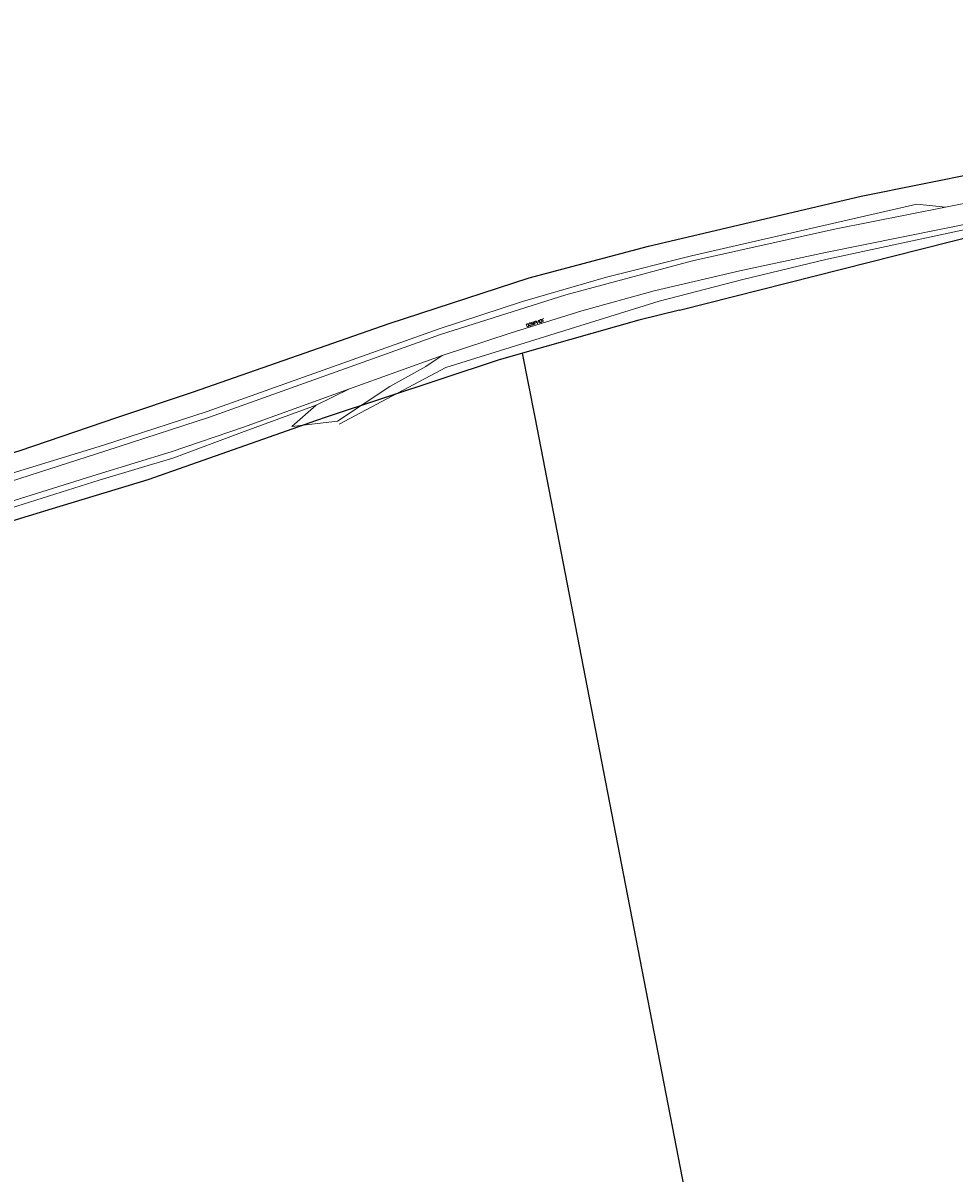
# Model space of a CAD drawing. Header units: metres. Extents: x 190798 to 192239, y 307689 to 310000.
# Tile 85 of 107: x 191806 to 191929, y 308900 to 309052. Entities that reach past the tile are written whole.
import ezdxf
from ezdxf.lldxf.tags import DXFTag

# ---------------------------------------------------------------- set-up
doc = ezdxf.new("R2010")
doc.units = ezdxf.units.M
doc.layers.add('PH-BEST-KADASTRALE-GRENS', color=150, linetype='KG-KADASTRAAL-SO')
doc.layers.add('PH-BEST-KANTVERHARDING', color=253, linetype='Continuous', lineweight=9)
doc.layers.add('PH-BEST-STAATNAAM', color=2, linetype='Continuous', lineweight=9)
doc.styles.add('ROMANS', font='romans.shx')
doc.styles.get("Standard").update_dxf_attribs({"font": 'arial.ttf'})
tags = doc.linetypes.add('KG-KADASTRAAL-SO', pattern='A,5.5,-2,["K",Standard,S=1.8,R=0,X=0,Y=-0.9],-2,5.5,-2,[5,NLCS.SHX,S=0.75,R=0,X=0,Y=0],-2', length=19).pattern_tags.tags
tags[6] = DXFTag(74, 10)

msp = doc.modelspace()

# ---------------------------------------------------------------- linework, layer by layer
at = {"layer": 'PH-BEST-KADASTRALE-GRENS'}
for p, q in [((191873.36, 309000), (191871.72, 309008.47)), ((191912.48, 308798.21), (191873.36, 309000))]:
    msp.add_line(p, q, dxfattribs=at)
at = {"layer": 'PH-BEST-KADASTRALE-GRENS', "ltscale": 0.2, "flags": 128}
for points in [[(191818.2, 309000), (191828.05, 309003.33), (191854.08, 309012.42), (191872.59, 309018.45), (191888.38, 309022.64), (191916.47, 309029.26), (191940.17, 309033.98), (191948.01, 309035.34), (191958.78, 309038.2), (191975.78, 309042.7), (192000, 309052.13)], [(191892.45, 309014.18), (191945.92, 309027.69), (191968.27, 309033.39), (191973.42, 309034.84), (191978.42, 309036.37), (191988.43, 309039.85), (192000, 309044.35)], [(191892.45, 309014.18), (191887.09, 309012.84), (191871.72, 309008.47)], [(191871.72, 309008.47), (191868.5, 309007.55), (191845.73, 309000)], [(191718.98, 308968.9), (191728.32, 308971.53), (191752.68, 308979.99), (191763.01, 308982.81), (191784.85, 308989.56), (191805.14, 308995.58), (191818.2, 309000)], [(191845.73, 309000), (191844.47, 308999.58), (191828.68, 308994.03), (191822.14, 308991.73), (191809.5, 308987.89), (191771.52, 308976.33), (191739.11, 308966.01), (191729.23, 308962.39), (191723.68, 308959.46)]]:
    msp.add_lwpolyline(points, dxfattribs=at)
at = {"layer": 'PH-BEST-KANTVERHARDING', "color": 8}
for p, q in [((191945.73, 309028.66), (191911.77, 309021.8)), ((191927.63, 309027.78), (191935.16, 309029.32)), ((191870.06, 309011.12), (191861.07, 309008.18)), ((191861.07, 309008.18), (191848.84, 309003.76)), ((191844.44, 309001.59), (191848.84, 309003.76)), ((191841.22, 308998.79), (191844.44, 309001.59)), ((191847.25, 308999.48), (191841.22, 308998.79))]:
    msp.add_line(p, q, dxfattribs=at)
for points in [[(191945.82, 309028.18), (191912, 309020.92), (191900.84, 309018.22), (191889.77, 309015.35), (191861.55, 309006.59), (191847.44, 308999.11)], [(191894.04, 309021.34), (191923.84, 309028.2), (191927.63, 309027.78)], [(191894.2, 309020.7), (191912.97, 309024.88), (191927.63, 309027.78)], [(191860.68, 309011.72), (191871.69, 309015.31), (191882.81, 309018.52), (191894.04, 309021.34)], [(191911.77, 309021.8), (191900.43, 309019.36), (191889.13, 309016.72)], [(191860.88, 309010.95), (191877.43, 309016.19), (191894.2, 309020.7)], [(191889.13, 309016.72), (191879.55, 309014.09), (191870.06, 309011.12)], [(191712.95, 308981.09), (191713.97, 308975.48), (191714.72, 308971.72), (191716.54, 308968.75), (191718.8, 308966.88), (191729.44, 308969.34), (191742.22, 308973.6), (191757.72, 308978.55), (191764.47, 308980.57), (191789.18, 308987.92), (191803.66, 308992.45), (191816.29, 308996.3), (191830, 309000.78), (191860.68, 309011.72)], [(191860.88, 309010.95), (191830.3, 309000), (191816.59, 308995.57), (191804.02, 308991.52), (191789.49, 308987.26), (191776.58, 308983.58), (191764.69, 308979.97), (191742.62, 308972.93), (191729.67, 308968.51), (191720.54, 308965.84), (191718.15, 308966.11)], [(191861.07, 309008.18), (191858.92, 309006.71), (191854.15, 309004.09), (191847.25, 308999.48)], [(191848.84, 309003.76), (191834.83, 308998.7), (191825.26, 308995.44), (191815.47, 308992.46), (191798.66, 308987.18), (191781.08, 308982.14), (191764.83, 308977.22), (191751.71, 308973.07), (191725.35, 308964.08)], [(191723.68, 308958.24), (191723.38, 308961.4), (191726, 308963.01), (191752.02, 308972.49), (191765.02, 308976.64), (191781.41, 308981.27), (191798.93, 308986.39), (191815.74, 308991.68), (191825.61, 308994.64), (191834.55, 308997.98), (191844.44, 309001.59)]]:
    msp.add_lwpolyline(points, dxfattribs=at)

# ---------------------------------------------------------------- texts
at = {"layer": 'PH-BEST-STAATNAAM', "style": 'ROMANS'}
msp.add_text('DORPHOF', height=0.4, rotation=17.2207, dxfattribs=at).set_placement((191872.24, 309011.93))

doc.saveas('drawing.dxf')
